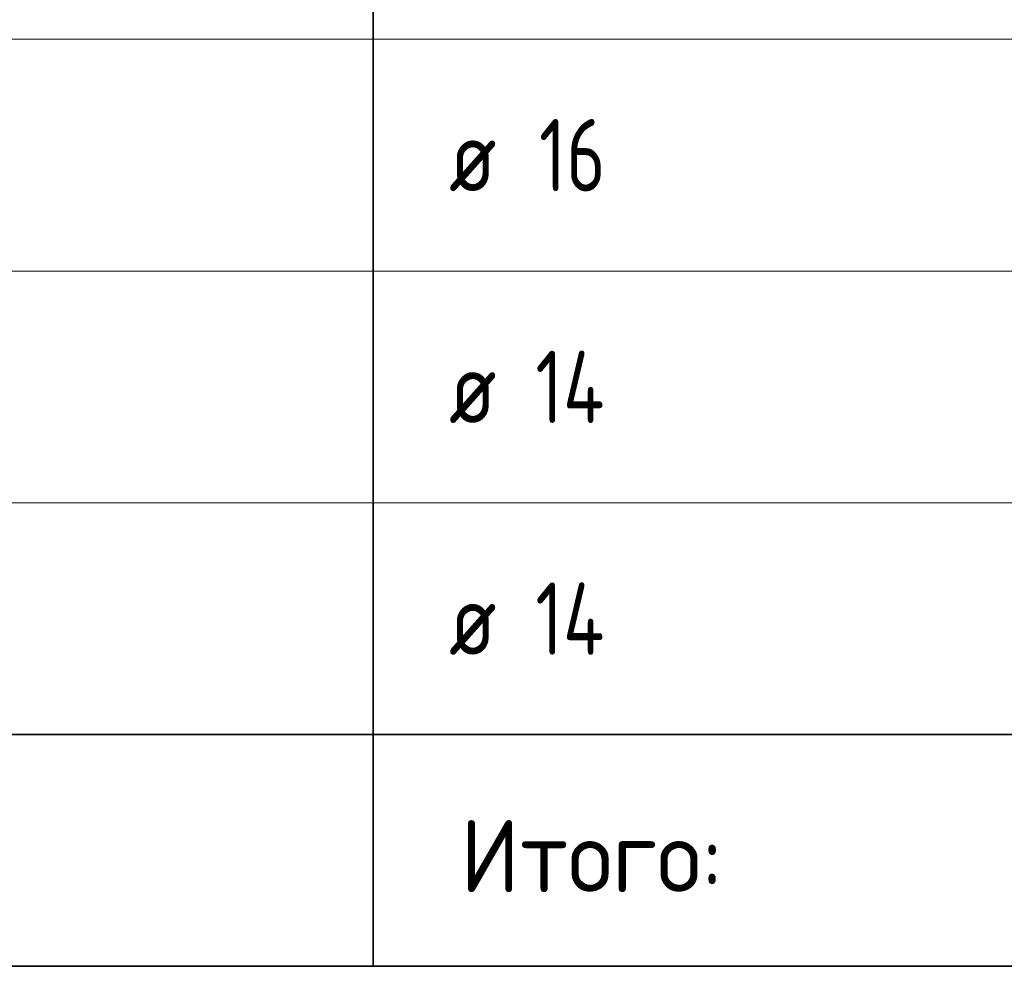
# Model space of a CAD drawing. Header units: metres. Extents: x -38 to 97, y -15 to 21.
# Tile 162 of 205: x 74.2 to 77.6, y 9.27 to 12.54. Entities that reach past the tile are written whole.
import ezdxf

# ---------------------------------------------------------------- set-up
doc = ezdxf.new("R2010")
doc.units = ezdxf.units.M
doc.styles.add('ISOCPEUR', font='txt')

msp = doc.modelspace()

# ---------------------------------------------------------------- linework, layer by layer
at = {"color": 7, "linetype": 'Continuous', "lineweight": 35, "transparency": 33554687}
for p, q in [((75.4198, 13.2717), (75.4198, 12.4717)), ((75.4198, 12.4717), (75.4198, 11.6717)), ((75.4198, 11.6717), (75.4198, 10.8717)), ((75.4198, 10.8717), (75.4198, 10.0717)), ((67.9198, 10.0717), (86.4198, 10.0717)), ((75.4198, 10.0717), (75.4198, 9.2717)), ((67.9198, 9.2717), (86.4198, 9.2717))]:
    msp.add_line(p, q, dxfattribs=at)
at = {"color": 7, "linetype": 'Continuous', "lineweight": 13, "transparency": 33554687}
for p, q in [((86.4198, 12.4717), (67.9198, 12.4717)), ((86.4198, 11.6717), (67.9198, 11.6717)), ((86.4198, 10.8717), (67.9198, 10.8717)), ((86.4198, 10.0717), (67.9198, 10.0717))]:
    msp.add_line(p, q, dxfattribs=at)

# ---------------------------------------------------------------- texts
at = {"color": 7, "linetype": 'Continuous', "lineweight": 35, "transparency": 33554687, "char_height": 0.25, "attachment_point": 7, "style": 'ISOCPEUR'}
for s, insert, width in [('\\W0.75;16', (75.9925, 11.9467), 0.393567), ('\\W0.82;ø', (75.6817, 11.9467), 0.327205), ('\\W0.76;14', (75.98, 11.1467), 0.420468), ('\\W0.82;ø', (75.6817, 11.1467), 0.327205), ('\\W0.76;14', (75.98, 10.3467), 0.420468), ('\\W0.82;ø', (75.6817, 10.3467), 0.327205), ('\\W0.95;Итого:', (75.7194, 9.528), 1.143461)]:
    msp.add_mtext(s, dxfattribs=dict(at, insert=insert, width=width))

doc.saveas('drawing.dxf')
